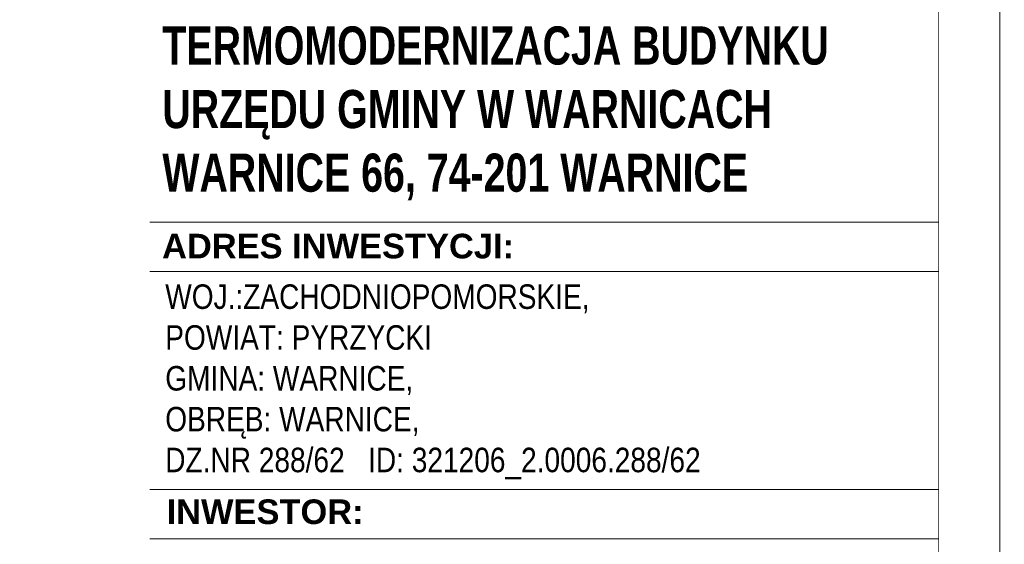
# Model space of a CAD drawing. Header units: millimetres. Extents: x 8949 to 48457, y -1077 to 15217.
# Tile 20 of 63: x 23179 to 23581, y 9657 to 9871. Entities that reach past the tile are written whole.
import ezdxf

# ---------------------------------------------------------------- set-up
doc = ezdxf.new("R2010")
doc.units = ezdxf.units.MM
doc.layers.add('0A_TABELKA', color=7, linetype='Continuous', lineweight=0)
doc.layers.add('0Z_OPISY', color=7, linetype='Continuous', lineweight=9)
doc.styles.add('Arial', font='arial.ttf')
doc.styles.add('ARIAL 2', font='ARIALN.TTF')

msp = doc.modelspace()

# ---------------------------------------------------------------- linework, layer by layer
at = {"layer": '0Z_OPISY'}
for points in [[(20379.06, 9219.97), (23579.06, 9219.97), (23579.06, 11319.97), (20379.06, 11319.97)], [(20404.06, 9244.97), (23554.06, 9244.97), (23554.06, 11294.97), (20404.06, 11294.97)]]:
    msp.add_lwpolyline(points, close=True, dxfattribs=at)

# ---------------------------------------------------------------- texts
at = {"layer": '0Z_OPISY', "insert": (23185.44, 11287.08), "char_height": 10.00328, "width": 323.2908, "attachment_point": 1, "line_spacing_factor": 0.9, "style": 'ARIAL 2'}
msp.add_mtext('\\pi-20.007,l20.007,t20.007;{\\fArial|b0|i0|c238|p34;\\~\\~ UWAGI:\\P1. ^IWszystkie wymiary i rzędne należy sprawdzić na budowie, a zaistniałe niezgodności pomiędzy projektem architektoniczno-budowlanym i pozostałymi opracowaniami branżowymi należy wyjaśnić i uzgodnić z Głównym Projektantem.\\P2. ^IWszystkie systemowe rozwiązania detali wykonać zgodnie ze sztuką budowlaną\\P3.^IIzolacje wykonać zgodnie ze sztuką budowlaną zapewniając ciągłość izolacji\\P4. ^IPrzed zamówieniem elementów o małej tolerancji wymiarowej sprawdzić ilość i wymiary otworów na budowie\\P5. ^ISzczegółowe projekty instalacji sanitarnych, elektrycznych, teletechnicznych są tematem odpowiednich opracowań branżowych. \\P   ^IW przypadku wystąpienia rozbieżności pomiędzy poszczególnymi opracowaniami lub braku informacji należy uzgodnić rozwiązanie z autorem projektu.\\P6. ^IElementy konstrukcyjne są określone szczegółowo w projekcie konstrukcyjnym.\\P7. ^IUwagi i opisy zamieszczone w części opisowej projektu są integralną częścią niniejszego opracowania.\\P8.\\~^IZabezpieczenia pożarowe wykonać wg opisu technicznego, wszystkie elementy drewniane należy zabezpieczyć do klasy NRO\\P9.\\~^IZmiany materiałów budowlanych, wykończeniowych, technologii czy urządzeń mogą być wprowadzane jedynie za pisemną zgodą Autora projektu.\\P10. Wszelkie materiały użyte w projekcie, rozwiązania techniczne i urządzenia muszą odpowiadać normom bezpieczeństwa ppoż. i bhp; posiadać odpowiednie atesty i aprobaty do stosowania w budownictwie.\\P11. Wszystkie wymienione w projekcie nazwy producentów, firm, zastosowanych wyrobów należy traktować jako modelowe. Można zastosować inne rozwiązania pod warunkiem że będą równoważne i uzgodnione z Autorem projektu.\\P12. Wszelkie elementy wykończenia i kolorystyki należy uzgadniać z Autorem projektu.\\P13. Prowadzenie poszczególnych instalacji oraz lokalizacja urządzeń zgodnie z projektami branżowymi oraz opisem technicznym.}', dxfattribs=at)

# ---------------------------------------------------------------- next in the draw order: wipeouts: each hides what was drawn before it
msp.add_wipeout([(23232.31, 9244.97), (23232.31, 9893.35), (23554.06, 9893.35), (23554.06, 9244.97)]).dxf.layer = '0A_TABELKA'

# ---------------------------------------------------------------- next in the draw order: linework, layer by layer
at = {"layer": '0A_TABELKA'}
for p, q in [((23232.31, 9788.08), (23554.06, 9788.08)), ((23232.31, 9767.97), (23554.06, 9767.97)), ((23232.31, 9678.97), (23554.06, 9678.97)), ((23232.31, 9658.86), (23554.06, 9658.86))]:
    msp.add_line(p, q, dxfattribs=at)

# ---------------------------------------------------------------- next in the draw order: texts
at = {"layer": '0A_TABELKA', "attachment_point": 1, "style": 'Arial'}
for s, insert, char_height, width in [('{\\fArial Narrow|b1|i0|c238|p34;\\H1.23077x;\\W0.9;TERMOMODERNIZACJA BUDYNKU \\PURZĘDU GMINY W WARNICACH \\PWARNICE 66, 74-201 WARNICE}', (23237.42, 9868.01), 12.65, 393.2745), ('{\\W1;\\fArial|b1|i0|c238|p34;ADRES INWESTYCJI: }', (23237.31, 9783.37), 10.0547, 424.3316), ('{\\fArial Narrow|b0|i0|c238|p34;WOJ.:ZACHODNIOPOMORSKIE, \\PPOWIAT: PYRZYCKI\\PGMINA: WARNICE, \\POBRĘB: WARNICE,\\PDZ.NR 288/62   ID: 321206_2.0006.288/62}', (23238.6, 9762.7), 10, 697.0338), ('{\\W1;\\fArial|b1|i0|c238|p34;INWESTOR: }', (23239.16, 9674.91), 10.0547, 29.0235)]:
    msp.add_mtext(s, dxfattribs=dict(at, insert=insert, char_height=char_height, width=width))

doc.saveas('drawing.dxf')
